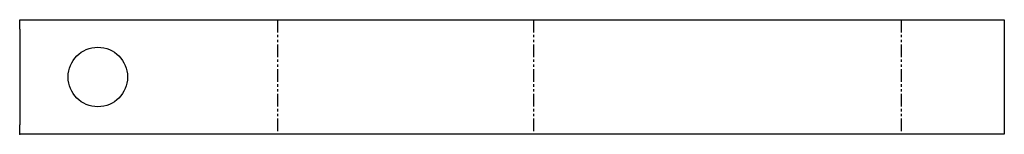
# Model space of a CAD drawing. Header units: millimetres. Extents: x 0 to 630, y 0 to 73.
import ezdxf

# ---------------------------------------------------------------- set-up
doc = ezdxf.new("R2010")
doc.units = ezdxf.units.MM
doc.header["$PDSIZE"] = -1
doc.linetypes.add('SLD-İki-Kısa-Kesik-Çizgili-Uzun-Kesik-Çizgi', pattern=[15.748, 8.128, -1.524, 1.524, -1.524, 1.524, -1.524])
doc.linetypes.add('SLD-Sürekli', pattern=[0])

msp = doc.modelspace()

# ---------------------------------------------------------------- linework, layer by layer
at = {"color": 7, "linetype": 'SLD-Sürekli', "lineweight": 25}
for p, q in [((0.4, 67.4), (0.4, 73.4)), ((0.4, 73.4), (149.62, 73.4)), ((149.62, 73.4), (180.95, 73.4)), ((180.95, 73.4), (319.19, 73.4)), ((319.19, 73.4), (339.13, 73.4)), ((339.13, 73.4), (551.4, 73.4)), ((551.4, 73.4), (577.04, 73.4)), ((577.04, 73.4), (630.3, 73.4)), ((630.3, 73.4), (630.3, 0.4)), ((0.4, 67.4), (0.4, 6.4)), ((0.4, 0.4), (0.4, 6.4)), ((149.62, 0.4), (0.4, 0.4)), ((180.95, 0.4), (149.62, 0.4)), ((319.19, 0.4), (180.95, 0.4)), ((339.13, 0.4), (319.19, 0.4)), ((551.4, 0.4), (339.13, 0.4)), ((577.04, 0.4), (551.4, 0.4)), ((630.3, 0.4), (577.04, 0.4))]:
    msp.add_line(p, q, dxfattribs=at)
at = {"color": 7, "linetype": 'SLD-İki-Kısa-Kesik-Çizgili-Uzun-Kesik-Çizgi'}
for p, q in [((165.28, 73.4), (165.28, 0.4)), ((329.16, 73.4), (329.16, 0.4)), ((564.22, 73.4), (564.22, 0.4))]:
    msp.add_line(p, q, dxfattribs=at)
at = {"color": 7, "linetype": 'SLD-Sürekli', "lineweight": 25}
msp.add_circle((50.4, 36.9), 19, dxfattribs=at)
at = {"color": 7, "linetype": 'SLD-Sürekli'}
msp.add_point((0.4, 0.4), dxfattribs=at)

doc.saveas('drawing.dxf')
